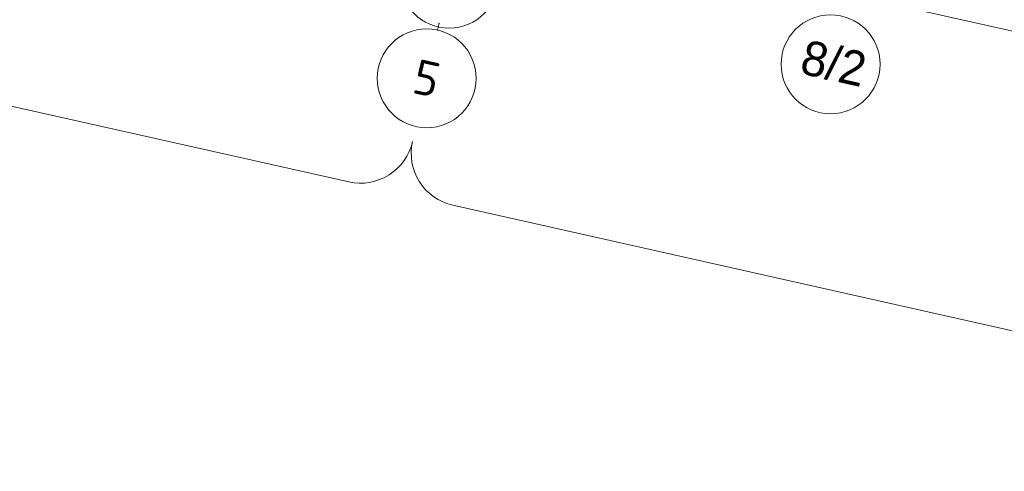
# Model space of a CAD drawing. Header units: millimetres. Extents: x -7218036 to -6881410, y 6117771 to 6219607.
# Tile 23 of 84: x -7170126 to -7160178, y 6119977 to 6124543. Entities that reach past the tile are written whole.
import ezdxf
from ezdxf.enums import TextEntityAlignment as Align

# ---------------------------------------------------------------- set-up
doc = ezdxf.new("R2010")
doc.units = ezdxf.units.MM
doc.header["$MEASUREMENT"] = 0
doc.linetypes.add('Штрихпунктирная', pattern=[670.277762, 352.777767, -176.388884, 0, -141.111112])
for name, color, linetype, lineweight in [('0_Ном._пера__120', 7, 'Continuous', 0), ('АР-Чертеж-Оси габаритные.АР_Ном._пера__120', 7, 'Continuous', 0), ('АР-Чертеж-Оси_Осевые размеры.АР_Ном._пера__1', 7, 'Continuous', 0), ('АР-Чертеж-Оси_Осевые размеры.АР_Ном._пера__120', 7, 'Continuous', 0)]:
    doc.layers.add(name, color=color, linetype=linetype, lineweight=lineweight)
doc.layers.add('АР-Чертеж-Оси габаритные.АР', color=7, linetype='Continuous')
doc.layers.add('АР-Чертеж-Оси_Осевые размеры.АР', color=7, linetype='Continuous')
doc.styles.add('РЎР“Р•РќР•Р\xa0Р\x98Р\xa0_РЎРўР\x98Р›Р¬_3', font='GOTHIC.TTF')
doc.styles.add('РЎР“Р•РќР•Р\xa0Р\x98Р\xa0_РЎРўР\x98Р›Р¬_4', font='isocpeur.ttf')
doc.dimstyles.new('СГЕНЕРИР_СТИЛЬ__3', dxfattribs={"dimtxt": 400, "dimasz": 285, "dimexe": 0.18, "dimexo": 0.0625, "dimgap": 0, "dimtad": 1, "dimdec": 0, "dimzin": 0, "dimdsep": 46, "dimtxsty": 'РЎР“Р•РќР•Р\xa0Р\x98Р\xa0_РЎРўР\x98Р›Р¬_3', "dimblk": 'ARROWHEAD_6', "dimblk1": 'ARROWHEAD_6', "dimblk2": 'ARROWHEAD_6', "dimcen": 0.09, "dimse1": 1, "dimse2": 1, "dimclrd": 7, "dimclre": 7, "dimclrt": 7, "dimazin": 0, "dimtfac": 1, "dimtdec": 4, "dimtmove": 0, "dimatfit": 3, "dimfxl": 1, "dimtolj": 1, "dimtzin": 0, "dimarcsym": 0})

# ---------------------------------------------------------------- blocks, each defined once
blk = doc.blocks.new('Стандартный Маркер Сетки[11]_1', base_point=(-7160680.9, 6147693.7))
at = {"layer": 'АР-Чертеж-Оси_Осевые размеры.АР_Ном._пера__120', "color": 7, "linetype": 'Continuous', "lineweight": 0}
blk.add_circle((-7165787.4, 6124957.3), 500, dxfattribs=at)
at = {"layer": 'АР-Чертеж-Оси_Осевые размеры.АР_Ном._пера__120', "color": 7, "lineweight": 0, "style": 'РЎР“Р•РќР•Р\xa0Р\x98Р\xa0_РЎРўР\x98Р›Р¬_3'}
blk.add_attdef('AC_MarkerText_1', text='', height=350, rotation=347.34172, dxfattribs=at).set_placement((-7165717.5, 6125138.4), align=Align.TOP_CENTER)
blk = doc.blocks.new('Стандартный Маркер Сетки[16]_1', base_point=(-7156826.9, 6146828.2))
at = {"layer": 'АР-Чертеж-Оси_Осевые размеры.АР_Ном._пера__120', "color": 7, "linetype": 'Continuous', "lineweight": 0}
blk.add_circle((-7161933.4, 6124091.7), 500, dxfattribs=at)
at = {"layer": 'АР-Чертеж-Оси_Осевые размеры.АР_Ном._пера__120', "color": 7, "lineweight": 0, "style": 'РЎР“Р•РќР•Р\xa0Р\x98Р\xa0_РЎРўР\x98Р›Р¬_3'}
blk.add_attdef('AC_MarkerText_1', text='', height=350, rotation=347.34172, dxfattribs=at).set_placement((-7161863.5, 6124272.8), align=Align.TOP_CENTER)
blk = doc.blocks.new('Стандартный Маркер Сетки[24]_1', base_point=(-7165888.7, 6124505.5))
at = {"layer": 'АР-Чертеж-Оси габаритные.АР_Ном._пера__120', "color": 7, "linetype": 'Штрихпунктирная', "lineweight": 0}
blk.add_line((-7165888.7, 6124505.5), (-7165904, 6124437.6), dxfattribs=at)
at = {"layer": 'АР-Чертеж-Оси габаритные.АР_Ном._пера__120', "color": 7, "linetype": 'Continuous', "lineweight": 0}
blk.add_circle((-7166013.5, 6123949.8), 500, dxfattribs=at)
at = {"layer": 'АР-Чертеж-Оси габаритные.АР_Ном._пера__120', "color": 7, "linetype": 'Штрихпунктирная', "lineweight": 0}
for p in [(-7165904, 6124437.6), (-7165904, 6124437.6), (-7165904, 6124437.6), (-7165888.7, 6124505.5)]:
    blk.add_point(p, dxfattribs=at)
at = {"layer": 'АР-Чертеж-Оси габаритные.АР_Ном._пера__120', "color": 7, "lineweight": 0, "style": 'РЎР“Р•РќР•Р\xa0Р\x98Р\xa0_РЎРўР\x98Р›Р¬_4'}
blk.add_attdef('AC_MarkerText_1', text='', height=350, rotation=347.34172, dxfattribs=at).set_placement((-7165975.2, 6124120.5), align=Align.TOP_CENTER)
blk = doc.blocks.new('Стандартный Маркер Сетки[32]_1', base_point=(-7160680.9, 6147693.7))
at = {"layer": 'АР-Чертеж-Оси_Осевые размеры.АР_Ном._пера__120', "color": 7, "linetype": 'Continuous', "lineweight": 0}
blk.add_circle((-7165787.4, 6124957.3), 500, dxfattribs=at)
at = {"layer": 'АР-Чертеж-Оси_Осевые размеры.АР_Ном._пера__120', "color": 7, "lineweight": 0, "style": 'РЎР“Р•РќР•Р\xa0Р\x98Р\xa0_РЎРўР\x98Р›Р¬_3'}
blk.add_attdef('AC_MarkerText_1', text='', height=350, rotation=347.34172, dxfattribs=at).set_placement((-7165717.5, 6125138.4), align=Align.TOP_CENTER)
blk = doc.blocks.new('Стандартный Маркер Сетки[37]_1', base_point=(-7156826.9, 6146828.2))
at = {"layer": 'АР-Чертеж-Оси_Осевые размеры.АР_Ном._пера__120', "color": 7, "linetype": 'Continuous', "lineweight": 0}
blk.add_circle((-7161933.4, 6124091.7), 500, dxfattribs=at)
at = {"layer": 'АР-Чертеж-Оси_Осевые размеры.АР_Ном._пера__120', "color": 7, "lineweight": 0, "style": 'РЎР“Р•РќР•Р\xa0Р\x98Р\xa0_РЎРўР\x98Р›Р¬_3'}
blk.add_attdef('AC_MarkerText_1', text='', height=350, rotation=347.34172, dxfattribs=at).set_placement((-7161863.5, 6124272.8), align=Align.TOP_CENTER)
blk = doc.blocks.new('Стандартный Маркер Сетки[45]_1', base_point=(-7165888.7, 6124505.5))
at = {"layer": 'АР-Чертеж-Оси габаритные.АР_Ном._пера__120', "color": 7, "linetype": 'Штрихпунктирная', "lineweight": 0}
blk.add_line((-7165888.7, 6124505.5), (-7165904, 6124437.6), dxfattribs=at)
at = {"layer": 'АР-Чертеж-Оси габаритные.АР_Ном._пера__120', "color": 7, "linetype": 'Continuous', "lineweight": 0}
blk.add_circle((-7166013.5, 6123949.8), 500, dxfattribs=at)
at = {"layer": 'АР-Чертеж-Оси габаритные.АР_Ном._пера__120', "color": 7, "linetype": 'Штрихпунктирная', "lineweight": 0}
for p in [(-7165904, 6124437.6), (-7165904, 6124437.6), (-7165904, 6124437.6), (-7165888.7, 6124505.5)]:
    blk.add_point(p, dxfattribs=at)
at = {"layer": 'АР-Чертеж-Оси габаритные.АР_Ном._пера__120', "color": 7, "lineweight": 0, "style": 'РЎР“Р•РќР•Р\xa0Р\x98Р\xa0_РЎРўР\x98Р›Р¬_4'}
blk.add_attdef('AC_MarkerText_1', text='', height=350, rotation=347.34172, dxfattribs=at).set_placement((-7165975.2, 6124120.5), align=Align.TOP_CENTER)
blk = doc.blocks.new('*D200', base_point=(-6566190.3, 6562677.8))
at = {"layer": 'АР-Чертеж-Оси_Осевые размеры.АР_Ном._пера__1', "color": 7, "linetype": 'Continuous', "lineweight": 0, "transparency": 16777216}
for p, q in [((-7165627.6, 6125668.8), (-7187258.8, 6130527)), ((-7165566, 6125943.2), (-7165689.2, 6125394.4)), ((-7165806.8, 6125555.3), (-7165448.4, 6125782.3)), ((-7142835.4, 6120549.8), (-7165627.6, 6125668.8)), ((-7142773.7, 6120824.2), (-7142897, 6120275.4)), ((-7143014.6, 6120436.3), (-7142656.1, 6120663.3)), ((-7142615.8, 6120500.5), (-7142835.4, 6120549.8))]:
    blk.add_line(p, q, dxfattribs=at)
at = {"layer": 'АР-Чертеж-Оси_Осевые размеры.АР_Ном._пера__1', "color": 7, "lineweight": 0, "transparency": 16777216, "insert": (-7155054.4, 6123376.1), "char_height": 400, "attachment_point": 7, "rotation": 347.34175, "style": 'РЎР“Р•РќР•Р\xa0Р\x98Р\xa0_РЎРўР\x98Р›Р¬_3'}
blk.add_mtext('\\A1;{\\pql;\\fCentury Gothic|b0|i0|c204|p0;\\W1.000000;23\xa0360}', dxfattribs=at)
blk = doc.blocks.new('ARROWHEAD_6')
at = {"color": 0, "linetype": 'Continuous', "lineweight": 0}
for p, q in [((-0.5, -0.5), (0.5, 0.5)), ((0, 0), (-1, 0))]:
    blk.add_line(p, q, dxfattribs=at)
blk = doc.blocks.new('*D213', base_point=(-6566190.3, 6562677.8))
at = {"layer": 'АР-Чертеж-Оси_Осевые размеры.АР_Ном._пера__1', "color": 7, "linetype": 'Continuous', "lineweight": 0, "transparency": 16777216}
for p, q in [((-7165469.7, 6126372.1), (-7161615.7, 6125506.5)), ((-7161677.3, 6125232.1), (-7161554, 6125780.9)), ((-7161436.4, 6125620), (-7161794.9, 6125393)), ((-7161615.7, 6125506.5), (-7157908, 6124673.8)), ((-7157969.7, 6124399.4), (-7157846.4, 6124948.2)), ((-7157728.8, 6124787.3), (-7158087.2, 6124560.3)), ((-7157908, 6124673.8), (-7155966.4, 6124237.7))]:
    blk.add_line(p, q, dxfattribs=at)
at = {"layer": 'АР-Чертеж-Оси_Осевые размеры.АР_Ном._пера__1', "color": 7, "lineweight": 0, "transparency": 16777216, "insert": (-7160432.1, 6125322.7), "char_height": 400, "attachment_point": 7, "rotation": 347.34175, "style": 'РЎР“Р•РќР•Р\xa0Р\x98Р\xa0_РЎРўР\x98Р›Р¬_3'}
blk.add_mtext('\\A1;{\\pql;\\fCentury Gothic|b0|i0|c204|p0;\\W1.000000;3\xa0800}', dxfattribs=at)

msp = doc.modelspace()

# ---------------------------------------------------------------- linework, layer by layer
at = {"layer": '0_Ном._пера__120', "color": 7, "linetype": 'Continuous', "lineweight": 0}
for points in [[(-7176458.6, 6124846.4), (-7176312.7, 6124895.1, -0.136563), (-7175788.3, 6124921.6), (-7166800.2, 6122902.9, 0.414214), (-7166157.3, 6123310)], [(-7166157.3, 6123310, 0.414214), (-7165750.3, 6122667.1), (-7155223.3, 6120302.8, -0.141805), (-7154961.2, 6120158.7), (-7154779.6, 6119977.4)]]:
    msp.add_lwpolyline(points, format="xyb", dxfattribs=at)

# ---------------------------------------------------------------- block references
at = {"layer": 'АР-Чертеж-Оси габаритные.АР', "color": 8, "linetype": 'Continuous', "lineweight": 15}
for name in ['Стандартный Маркер Сетки[24]_1', 'Стандартный Маркер Сетки[45]_1']:
    msp.add_blockref(name, (-7165888.7, 6124505.5), dxfattribs=at).add_auto_attribs({'AC_MarkerText_1': '5'})
at = {"layer": 'АР-Чертеж-Оси_Осевые размеры.АР', "color": 8, "linetype": 'Continuous', "lineweight": 15}
for name in ['Стандартный Маркер Сетки[11]_1', 'Стандартный Маркер Сетки[32]_1']:
    msp.add_blockref(name, (-7160680.9, 6147693.7), dxfattribs=at)
for name in ['Стандартный Маркер Сетки[16]_1', 'Стандартный Маркер Сетки[37]_1']:
    msp.add_blockref(name, (-7156826.9, 6146828.2), dxfattribs=at).add_auto_attribs({'AC_MarkerText_1': '8/2'})

# ---------------------------------------------------------------- dimensions: what is measured, and where the dimension line sits
at = {"layer": 'АР-Чертеж-Оси_Осевые размеры.АР', "color": 7, "linetype": 'Continuous', "lineweight": 0}
for base, p1, p2, angle, picture, middle in [((-7165627.6, 6125668.8), (-7142885.6, 6120326.2), (-7165787.4, 6124957.3), 167.34175, '*D200', (-7154192.6, 6123387.5)), ((-7157908, 6124673.8), (-7161823.8, 6124579.6), (-7158138.1, 6123649.3), 347.34175, '*D213', (-7159718.8, 6125367.4))]:
    dim = msp.add_linear_dim(base=base, p1=p1, p2=p2, angle=angle, dimstyle='СГЕНЕРИР_СТИЛЬ__3', dxfattribs=at)
    dim.commit()
    dim.dimension.update_dxf_attribs({"geometry": picture, "text_midpoint": middle, "dimtype": 160, "text_rotation": 347.34175})

doc.saveas('drawing.dxf')
